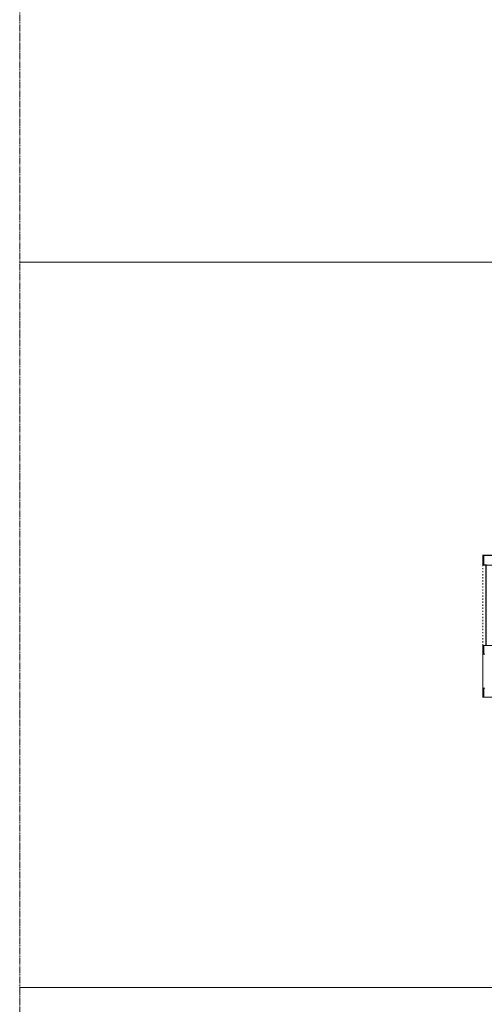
# Model space of a CAD drawing. Header units: millimetres. Extents: x 167773 to 185035, y -114105 to -66770.
# Tile 7 of 114: x 167773 to 170973, y -109222 to -102435. Entities that reach past the tile are written whole.
import ezdxf

# ---------------------------------------------------------------- set-up
doc = ezdxf.new("R2010")
doc.units = ezdxf.units.MM
for name, pattern in [('ACAD_ISO03W100', [30, 12, -18]), ('DASHED', [0.75, 0.5, -0.25]), ('HIDDEN', [9.525, 6.35, -3.175])]:
    doc.linetypes.add(name, pattern=pattern)
doc.layers.add('!zakres', color=7, linetype='ACAD_ISO03W100', lineweight=60, true_color=0x8a14ff)
for name, color, linetype, lineweight in [('b-izolacja', 8, 'BATTING', 9), ('b-przerywana1', 9, 'ACAD_ISO03W100', 9), ('b-ściany', 2, 'Continuous', 9)]:
    doc.layers.add(name, color=color, linetype=linetype, lineweight=lineweight)
doc.layers.add('x-revclouds', color=190, linetype='HIDDEN', lineweight=9, plot=False)
doc.linetypes.add('BATTING', pattern='A,0.0001,-0.1,[134,ltypeshp.shx,S=0.1,R=0,X=-0.1,Y=0],-0.2,[134,ltypeshp.shx,S=0.1,R=180,X=0.1,Y=0],-0.1', length=0.4001)

msp = doc.modelspace()

# ---------------------------------------------------------------- linework, layer by layer
at = {"layer": '!zakres', "linetype": 'DASHED', "ltscale": 60, "const_width": 8, "flags": 128}
msp.add_lwpolyline([(170984.4, -106193.9), (170962.4, -106193.9), (170962.4, -106126.9), (179273.4, -106126.9), (179273.4, -107104.9), (170962.4, -107104.9), (170962.4, -106747.9), (170984.4, -106747.9), (170984.4, -106193.9)], close=True, dxfattribs=at)
at = {"layer": 'b-izolacja', "ltscale": 16}
for p, q in [((170969.4, -106126.9), (170969.4, -106193.9)), ((170969.4, -106747.9), (170969.4, -106807.9)), ((170969.4, -107041.9), (170969.4, -107104.9))]:
    msp.add_line(p, q, dxfattribs=at)
at = {"layer": 'b-przerywana1', "ltscale": 0.7}
for p, q in [((170962.4, -106747.9), (170962.4, -106193.9)), ((170962.4, -107041.9), (170962.4, -106807.9))]:
    msp.add_line(p, q, dxfattribs=at)
at = {"layer": 'b-ściany'}
for p, q in [((171575.4, -106126.9), (170962.4, -106126.9)), ((170962.4, -106193.9), (170962.4, -106126.9)), ((171091.4, -106193.9), (170962.4, -106193.9)), ((171091.4, -106193.9), (170962.4, -106193.9)), ((170962.4, -106747.9), (171091.4, -106747.9)), ((170962.4, -106747.9), (171091.4, -106747.9)), ((170962.4, -106747.9), (170962.4, -106807.9)), ((170962.4, -106807.9), (170976.4, -106807.9)), ((170962.4, -107041.9), (170976.4, -107041.9)), ((170962.4, -107041.9), (170962.4, -107104.9)), ((171575.4, -107104.9), (170962.4, -107104.9))]:
    msp.add_line(p, q, dxfattribs=at)
at = {"layer": 'x-revclouds'}
for points in [[(182773.4, -104104.9), (167773.4, -104104.9), (167773.4, -99104.9), (182773.4, -99104.9)], [(182773.4, -104104.9), (167773.4, -104104.9), (167773.4, -99104.9), (182773.4, -99104.9)], [(182773.4, -109104.9), (167773.4, -109104.9), (167773.4, -104104.9), (182773.4, -104104.9)], [(182773.4, -109104.9), (167773.4, -109104.9), (167773.4, -104104.9), (182773.4, -104104.9)], [(182773.4, -114104.9), (167773.4, -114104.9), (167773.4, -109104.9), (182773.4, -109104.9)]]:
    msp.add_lwpolyline(points, close=True, dxfattribs=at)

doc.saveas('drawing.dxf')
